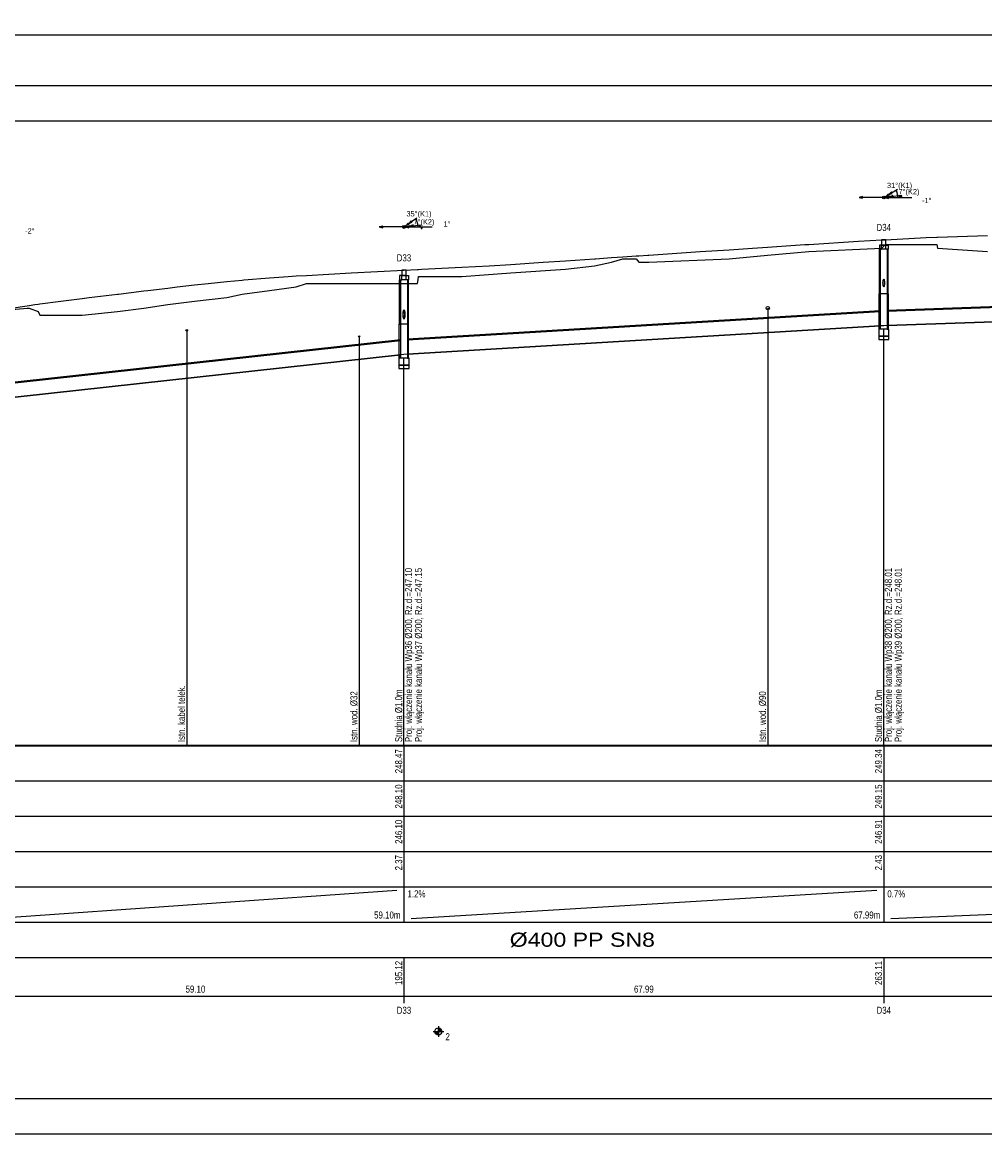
# Model space of a CAD drawing. Header units: metres. Extents: x 0 to 2625, y -705 to 306.
# Tile 6 of 34: x 596 to 869, y -360 to -45. Entities that reach past the tile are written whole.
import ezdxf
from ezdxf.enums import TextEntityAlignment as Align

# ---------------------------------------------------------------- set-up
doc = ezdxf.new("R2010")
doc.units = ezdxf.units.M
doc.header["$LTSCALE"] = 0.2
doc.layers.get('0').update_dxf_attribs({"color": 250, "linetype": 'CONTINUOUS'})
doc.layers.get('Defpoints').update_dxf_attribs({"linetype": 'CONTINUOUS'})
for name, color, linetype in [('Liczby', 7, 'CONTINUOUS'), ('Linie_opisowe', 7, 'CONTINUOUS'), ('Linie_tabeli', 7, 'CONTINUOUS'), ('Odcinki', 7, 'CONTINUOUS'), ('Opis_PZ', 7, 'CONTINUOUS'), ('Opis_uzbr_n', 7, 'CONTINUOUS'), ('Opis_wl', 7, 'CONTINUOUS'), ('Osie', 7, 'CONTINUOUS'), ('Teren_istn', 3, 'CONTINUOUS'), ('Teren_proj', 2, 'CONTINUOUS'), ('Uzbr_podz', 7, 'CONTINUOUS'), ('warstwa_nr_0', 8, 'CONTINUOUS'), ('Wezly', 7, 'CONTINUOUS'), ('Wymiary', 7, 'CONTINUOUS')]:
    doc.layers.add(name, color=color, linetype=linetype)
doc.styles.get("Standard").update_dxf_attribs({"font": 'arial.ttf'})
doc.dimstyles.new('ISO-25', dxfattribs={"dimtxt": 2.5, "dimasz": 2.5, "dimexe": 1.25, "dimexo": 0.625, "dimtad": 1, "dimdec": 4, "dimdsep": 46, "dimtxsty": 'Standard', "dimcen": 2.5, "dimadec": 0, "dimazin": 0, "dimtfac": 1, "dimtdec": 4, "dimtmove": 0, "dimatfit": 3, "dimfxl": 1, "dimtolj": 1, "dimtzin": 0, "dimarcsym": 0})

# ---------------------------------------------------------------- blocks, each defined once
blk = doc.blocks.new('*D4')
at = {"color": 0, "lineweight": -2, "transparency": 16777216}
for p, q in [((0, -61.93), (0, -46.83)), ((2218.36, -61.93), (2218.36, -46.83)), ((2.5, -48.08), (2215.86, -48.08))]:
    blk.add_line(p, q, dxfattribs=at)
at = {"color": 0, "transparency": 16777216}
for points in [[(2.5, -47.66), (2.5, -48.49), (0, -48.08)], [(2215.86, -47.66), (2215.86, -48.49), (2218.36, -48.08)]]:
    blk.add_solid(points, dxfattribs=at)
at = {"layer": 'Defpoints', "color": 0, "transparency": 16777216}
for p in [(2218.36, -48.08), (0, -62.56), (2218.36, -62.56)]:
    blk.add_point(p, dxfattribs=at)
at = {"color": 0, "transparency": 16777216, "insert": (1109.18, -46.17), "char_height": 2.5, "attachment_point": 5}
blk.add_mtext('\\A1;2218.356', dxfattribs=at)

msp = doc.modelspace()

# ---------------------------------------------------------------- linework, layer by layer
at = {"layer": 'Liczby'}
for p, q in [((712.325, -330.55751), (715.325, -330.55751)), ((712.8274, -330.62731), (714.8226, -330.48771)), ((712.8347, -330.69671), (714.8153, -330.41831)), ((712.8469, -330.76541), (714.8031, -330.34961)), ((712.8637, -330.83311), (714.7863, -330.28191)), ((712.8853, -330.89951), (714.7647, -330.21551)), ((712.9115, -330.96421), (714.7385, -330.15081)), ((712.9421, -331.02701), (714.7079, -330.08801)), ((712.977, -331.08741), (714.673, -330.02761)), ((713.016, -331.14531), (714.634, -329.96971)), ((713.059, -331.20031), (714.591, -329.91471)), ((713.1057, -331.25221), (714.5443, -329.86281)), ((713.1559, -331.30061), (714.4941, -329.81441)), ((713.2093, -331.34551), (714.4407, -329.76951)), ((713.2658, -331.38651), (714.3842, -329.72851)), ((713.325, -331.42351), (714.325, -329.69151)), ((713.3866, -331.45631), (714.2634, -329.65871)), ((713.4504, -331.48471), (714.1996, -329.63031)), ((713.516, -331.50861), (714.134, -329.60641)), ((713.5831, -331.52781), (714.0669, -329.58721)), ((713.6514, -331.54231), (713.9986, -329.57271)), ((713.7205, -331.55201), (713.9295, -329.56301)), ((713.7901, -331.55691), (713.8599, -329.55811)), ((713.825, -329.05751), (713.825, -332.05751))]:
    msp.add_line(p, q, dxfattribs=at)
msp.add_circle((713.825, -330.55751), 1, dxfattribs=at)
at = {"layer": 'Linie_opisowe'}
for p, q in [((807.165, -125.55451), (807.165, -249.55751)), ((642.505, -131.85051), (642.505, -249.55751)), ((691.385, -133.55751), (691.385, -249.55751))]:
    msp.add_line(p, q, dxfattribs=at)
at = {"layer": 'Linie_tabeli'}
for p, q in [((704.0737, -249.55751), (704.0737, -259.55751)), ((840.0445, -249.55751), (840.0445, -259.55751)), ((313.825, -259.55751), (1199.0459, -259.55751)), ((704.0737, -259.55751), (704.0737, -289.55751)), ((840.0445, -259.55751), (840.0445, -289.55751)), ((313.825, -269.55751), (1199.0459, -269.55751)), ((313.825, -279.55751), (1199.0459, -279.55751)), ((313.825, -289.55751), (1199.0459, -289.55751)), ((704.0737, -289.55751), (704.0737, -299.55751)), ((840.0445, -289.55751), (840.0445, -299.55751)), ((587.8668, -298.55751), (702.0737, -290.55751)), ((706.0737, -298.55751), (838.0445, -290.55751)), ((842.0445, -298.55751), (1025.3203, -290.55751)), ((313.825, -299.55751), (1199.0459, -299.55751)), ((313.825, -309.55751), (1199.0459, -309.55751)), ((704.0737, -309.55751), (704.0737, -322.55751)), ((840.0445, -309.55751), (840.0445, -322.55751)), ((313.825, -320.55751), (1199.0459, -320.55751))]:
    msp.add_line(p, q, dxfattribs=at)
msp.add_lwpolyline([(30, -349.55751), (2208.356, -349.55751), (2208.356, -72.55751), (30, -72.55751)], close=True, dxfattribs=at)
for points in [[(840.0445, -249.55751), (840.0445, -131.49851)], [(704.0737, -249.55751), (704.0737, -139.70681)]]:
    msp.add_lwpolyline(points, dxfattribs=at)
msp.add_lwpolyline([(313.825, -249.55751, 0.5, 0.5, 0), (1199.0459, -249.55751, 0.5, 0.5, 0)], format="xyseb", dxfattribs=at)
at = {"layer": 'Odcinki'}
for points in [[(841.0445, -126.40351), (912.5015, -123.90251), (912.5015, -123.70251), (841.0445, -126.20351)], [(705.0737, -134.53681), (839.0445, -126.49851), (839.0445, -126.29851), (705.0737, -134.33681)], [(841.0445, -130.40351), (912.5015, -127.90251), (912.5015, -128.10251), (841.0445, -130.60351)], [(705.0737, -138.53681), (839.0445, -130.49851), (839.0445, -130.69851), (705.0737, -138.73681)], [(586.8668, -147.48951), (703.0737, -134.70681), (703.0737, -134.50681), (586.8668, -147.28951)], [(586.8668, -151.48951), (703.0737, -138.70681), (703.0737, -138.90681), (586.8668, -151.68951)]]:
    msp.add_lwpolyline(points, close=True, dxfattribs=at)
at = {"layer": 'Opis_wl'}
for centre, major_axis in [((840.0445, -118.43851), (0, -1.1)), ((840.0445, -118.43851), (0, -1.1)), ((840.0445, -118.43851), (0, -1)), ((840.0445, -118.43851), (0, -1)), ((704.0737, -127.09681), (0, -1.1)), ((704.0737, -127.59681), (0, -1.1)), ((704.0737, -127.09681), (0, -1)), ((704.0737, -127.59681), (0, -1))]:
    msp.add_ellipse(centre, major_axis=major_axis, ratio=0.2, dxfattribs=at)
at = {"layer": 'Osie'}
for p, q in [((840.0445, -94.18371), (848.0445, -94.18371)), ((704.0737, -102.55751), (712.0737, -102.55751))]:
    msp.add_line(p, q, dxfattribs=at)
at = {"layer": 'Teren_istn'}
msp.add_lwpolyline([(586.4543, -126.55751), (597.2699, -125.55751), (597.8823, -125.55751), (600.4089, -126.55751), (600.8479, -127.55751), (612.9164, -127.55751), (622.8554, -126.55751), (630.3801, -125.55751), (637.1694, -124.55751), (644.7133, -123.55751), (653.8716, -122.55751), (658.2431, -121.55751), (665.9402, -120.55751), (673.4974, -119.55751), (676.4259, -118.55751), (704.0737, -118.55751), (707.9369, -118.55751), (708.1105, -117.55751), (708.1888, -116.55751), (720.4584, -116.55751), (734.3299, -115.55751), (749.8799, -114.55751), (758.0653, -113.55751), (762.9061, -112.55751), (766.1006, -111.55751), (769.8534, -111.55751), (770.6616, -112.55751), (773.4481, -112.55751), (796.2579, -111.55751), (807.1347, -110.55751), (818.8417, -109.55751), (839.5245, -108.55751), (840.0445, -108.03341), (840.5166, -107.55751), (855.1205, -107.55751), (855.2932, -108.55751), (869.4414, -109.55751)], dxfattribs=at)
at = {"layer": 'Teren_proj'}
msp.add_lwpolyline([(592.7733, -125.55751), (597.2699, -124.88391), (597.8823, -124.79221), (599.4488, -124.55751), (600.4089, -124.42791), (600.8479, -124.36871), (606.8575, -123.55751), (612.9164, -122.79851), (614.8404, -122.55751), (622.8554, -121.59381), (623.1572, -121.55751), (630.3801, -120.68961), (631.4795, -120.55751), (637.1694, -119.87381), (639.8019, -119.55751), (644.7133, -118.99601), (648.5495, -118.55751), (653.8716, -118.03251), (658.2431, -117.60121), (658.6861, -117.55751), (665.9402, -116.97891), (671.2232, -116.55751), (673.4974, -116.43021), (676.4259, -116.26621), (689.0853, -115.55751), (704.0737, -114.80871), (707.9369, -114.61581), (708.1105, -114.60711), (708.1888, -114.60321), (709.1031, -114.55751), (720.4584, -113.96381), (728.2309, -113.55751), (734.3299, -113.15761), (743.4834, -112.55751), (749.8799, -112.12661), (758.0653, -111.57531), (758.3289, -111.55751), (762.9061, -111.24921), (766.1006, -111.03401), (769.8534, -110.78121), (770.6616, -110.72681), (773.1745, -110.55751), (773.4481, -110.53911), (788.0201, -109.55751), (796.2579, -109.00261), (802.8657, -108.55751), (807.1347, -108.26991), (817.7112, -107.55751), (818.8417, -107.48291), (832.8569, -106.55751), (839.5245, -106.21071), (840.0445, -106.18371), (840.5166, -106.15911), (852.0841, -105.55751), (855.1205, -105.45021), (855.2932, -105.44411), (869.4414, -104.94401)], dxfattribs=at)
at = {"layer": 'Uzbr_podz'}
for centre, radius in [((807.165, -125.55451), 0.4725), ((807.165, -125.55451), 0.45), ((642.505, -131.85051), 0.25), ((691.385, -133.55751), 0.168), ((691.385, -133.55751), 0.16)]:
    msp.add_circle(centre, radius, dxfattribs=at)
at = {"layer": 'warstwa_nr_0'}
msp.add_lwpolyline([(0, -359.55751), (2218.356, -359.55751), (2218.356, -62.55751), (0, -62.55751)], close=True, dxfattribs=at)
at = {"layer": 'Wezly'}
for p, q in [((840.6445, -107.68371), (839.4445, -107.68371)), ((840.6445, -108.88371), (839.4445, -108.88371)), ((704.6737, -116.30871), (703.4737, -116.30871)), ((704.6737, -117.50871), (703.4737, -117.50871)), ((841.1645, -121.48371), (838.9245, -121.48371)), ((705.1937, -130.10871), (702.9537, -130.10871))]:
    msp.add_line(p, q, dxfattribs=at)
for points in [[(839.4205, -107.68371), (840.6685, -107.68371), (840.6685, -106.18371), (839.4205, -106.18371)], [(839.4445, -107.68371), (838.7945, -107.68371), (838.7945, -108.88371), (839.4445, -108.88371)], [(839.0445, -121.48371), (838.7945, -121.48371), (838.7945, -108.88371), (839.0445, -108.88371)], [(840.6445, -107.68371), (841.2945, -107.68371), (841.2945, -108.88371), (840.6445, -108.88371)], [(841.0445, -121.48371), (841.2945, -121.48371), (841.2945, -108.88371), (841.0445, -108.88371)], [(703.4737, -116.30871), (702.8237, -116.30871), (702.8237, -117.50871), (703.4737, -117.50871)], [(703.4497, -116.30871), (704.6977, -116.30871), (704.6977, -114.80871), (703.4497, -114.80871)], [(704.6737, -116.30871), (705.3237, -116.30871), (705.3237, -117.50871), (704.6737, -117.50871)], [(703.0737, -130.10871), (702.8237, -130.10871), (702.8237, -117.50871), (703.0737, -117.50871)], [(705.0737, -130.10871), (705.3237, -130.10871), (705.3237, -117.50871), (705.0737, -117.50871)], [(839.0445, -131.49851), (838.7245, -131.49851), (838.7245, -121.48371), (839.0445, -121.48371)], [(841.0445, -131.49851), (841.3645, -131.49851), (841.3645, -121.48371), (841.0445, -121.48371)], [(703.0737, -139.70681), (702.7537, -139.70681), (702.7537, -130.10871), (703.0737, -130.10871)], [(705.0737, -139.70681), (705.3937, -139.70681), (705.3937, -130.10871), (705.0737, -130.10871)], [(838.6045, -133.49851), (841.4845, -133.49851), (841.4845, -131.49851), (838.6045, -131.49851)], [(840.0445, -131.49851), (839.0445, -131.49851), (839.0445, -130.49851), (840.0445, -130.43851), (841.0445, -130.40351), (841.0445, -131.49851)], [(838.6045, -134.49851), (841.4845, -134.49851), (841.4845, -133.49851), (838.6045, -133.49851)], [(704.0737, -139.70681), (703.0737, -139.70681), (703.0737, -138.70681), (704.0737, -138.59681), (705.0737, -138.53681), (705.0737, -139.70681)], [(702.6337, -141.70681), (705.5137, -141.70681), (705.5137, -139.70681), (702.6337, -139.70681)], [(702.6337, -142.70681), (705.5137, -142.70681), (705.5137, -141.70681), (702.6337, -141.70681)]]:
    msp.add_lwpolyline(points, close=True, dxfattribs=at)
at = {"layer": 'Wymiary'}
for p, q in [((840.0445, -94.18371), (833.0445, -94.18371)), ((840.0445, -94.18371), (843.9151, -91.88841)), ((840.0445, -94.18371), (845.0077, -93.57781)), ((840.0445, -94.18371), (847.0442, -94.25221)), ((704.0737, -102.55751), (707.7572, -99.97251)), ((704.0737, -102.55751), (697.0737, -102.55751)), ((704.0737, -102.55751), (709.0357, -101.94211)), ((704.0737, -102.55751), (711.0734, -102.49101))]:
    msp.add_line(p, q, dxfattribs=at)
for points in [[(833.0445, -94.18371), (834.0104, -94.44251), (834.0104, -93.92491)], [(840.4445, -94.18761), (841.4078, -94.45591), (841.4129, -93.93821)], [(841.5067, -93.31661), (842.4696, -93.04651), (842.2055, -92.60121)], [(841.732, -93.97771), (842.7221, -94.11751), (842.6594, -93.60371)], [(843.485, -92.14341), (843.6201, -92.62481), (843.8427, -92.49281)], [(844.5113, -93.63841), (844.4414, -94.13351), (844.6983, -94.10211)], [(845.0443, -94.23261), (845.1784, -93.75101), (844.9196, -93.74841)], [(707.3479, -100.25971), (707.5194, -100.72941), (707.7313, -100.58071)], [(697.0737, -102.55751), (698.0397, -102.81631), (698.0397, -102.29871)], [(704.4737, -102.55371), (705.442, -102.80331), (705.4371, -102.28571)], [(705.4653, -101.58091), (706.4046, -101.23791), (706.1072, -100.81421)], [(705.7608, -102.34831), (706.7512, -102.48621), (706.6875, -101.97251)], [(708.5395, -102.00371), (708.4705, -102.49891), (708.7274, -102.46701)], [(709.0735, -102.51001), (708.9487, -102.99421), (709.2075, -102.99171)]]:
    msp.add_lwpolyline(points, close=True, dxfattribs=at)
for points in [[(844.0445, -94.18371), (844.0431, -94.07661), (844.0388, -93.96971), (844.0316, -93.86291), (844.0216, -93.75631), (844.0087, -93.65001), (843.993, -93.54411), (843.9745, -93.43871), (843.9532, -93.33381), (843.929, -93.22951), (843.9021, -93.12591), (843.8724, -93.02301), (843.84, -92.92101), (843.8048, -92.81991), (843.767, -92.71981), (843.7265, -92.62071), (843.6833, -92.52271), (843.6376, -92.42591), (843.5893, -92.33041), (843.5384, -92.23621), (843.485, -92.14341)], [(844.5445, -94.18371), (844.5442, -94.12901), (844.5432, -94.07441), (844.5415, -94.01971), (844.5392, -93.96511), (844.5362, -93.91051), (844.5326, -93.85601), (844.5282, -93.80151), (844.5233, -93.74711), (844.5176, -93.69271), (844.5113, -93.63841)], [(708.0737, -102.55751), (708.0719, -102.43511), (708.0662, -102.31291), (708.0569, -102.19091), (708.0438, -102.06921), (708.027, -101.94801), (708.0065, -101.82731), (707.9823, -101.70731), (707.9545, -101.58821), (707.923, -101.46991), (707.888, -101.35271), (707.8493, -101.23651), (707.8071, -101.12171), (707.7615, -101.00811), (707.7123, -100.89601), (707.6598, -100.78551), (707.6039, -100.67661), (707.5447, -100.56951), (707.4823, -100.46431), (707.4167, -100.36101), (707.3479, -100.25971)], [(708.5737, -102.55751), (708.5734, -102.50201), (708.5724, -102.44651), (708.5706, -102.39101), (708.5682, -102.33551), (708.5652, -102.28001), (708.5614, -102.22471), (708.557, -102.16931), (708.5518, -102.11401), (708.546, -102.05881), (708.5395, -102.00371)]]:
    msp.add_lwpolyline(points, dxfattribs=at)
for centre, radius in [((840.0445, -94.18371), 0.4), ((841.3347, -93.41861), 0.2), ((841.5335, -94.00191), 0.2), ((704.0737, -102.55751), 0.4), ((705.3015, -101.69581), 0.2), ((705.5623, -102.37291), 0.2)]:
    msp.add_circle(centre, radius, dxfattribs=at)

# ---------------------------------------------------------------- texts
at = {"layer": 'Liczby', "width": 0.8}
for s, height, p in [('31%%D(K1)', 1.5, (844.5172, -91.53131)), ('7%%D(K2)', 1.5, (847.1915, -93.31121)), ('-1%%D', 1.5, (852.2439, -95.80311)), ('35%%D(K1)', 1.5, (708.3302, -99.57041)), ('7%%D(K2)', 1.5, (709.7304, -101.85601)), ('-2%%D', 1.5, (598.0613, -104.42201)), ('1%%D', 1.5, (716.2732, -102.44161)), ('D34', 2, (840.0445, -103.68371)), ('D33', 2, (704.0737, -112.30871)), ('59.10', 2, (644.9702, -319.55751)), ('67.99', 2, (772.0591, -319.55751)), ('D33', 2, (704.0737, -325.55751)), ('D34', 2, (840.0445, -325.55751))]:
    msp.add_text(s, height=height, dxfattribs=at).set_placement(p, align=Align.CENTER)
for s, p in [('248.47', (703.5737, -250.55751)), ('249.34', (839.5445, -250.55751)), ('248.10', (703.5737, -260.55751)), ('249.15', (839.5445, -260.55751)), ('246.10', (703.5737, -270.55751)), ('246.91', (839.5445, -270.55751)), ('2.37', (703.5737, -280.55751)), ('2.43', (839.5445, -280.55751)), ('195.12', (703.5737, -310.55751)), ('263.11', (839.5445, -310.55751))]:
    msp.add_text(s, height=2, rotation=90, dxfattribs=at).set_placement(p, align=Align.RIGHT)
for s, p in [('1.2%', (705.0737, -292.55751)), ('0.7%', (841.0445, -292.55751)), ('2', (715.825, -333.05751))]:
    msp.add_text(s, height=2, dxfattribs=at).set_placement(p)
for s, p in [('59.10m', (703.0737, -298.55751)), ('67.99m', (839.0445, -298.55751))]:
    msp.add_text(s, height=2, dxfattribs=at).set_placement(p, align=Align.RIGHT)
at = {"layer": 'Liczby', "width": 1.172632}
msp.add_text('%%C400 PP SN8  ', height=4, dxfattribs=at).set_placement((734.0354, -306.55751), (778.8354, -306.55751), align=Align.FIT)
at = {"layer": 'Opis_PZ', "width": 0.8}
for p in [(703.5737, -248.55751), (839.5445, -248.55751)]:
    msp.add_text('Studnia %%C1.0m', height=2, rotation=90, dxfattribs=at).set_placement(p)
at = {"layer": 'Opis_uzbr_n', "width": 0.8}
for s, p in [('Istn. kabel telek.', (642.005, -248.55751)), ('Istn. wod. %%C32', (690.885, -248.55751)), ('Istn. wod. %%C90', (806.665, -248.55751))]:
    msp.add_text(s, height=2, rotation=90, dxfattribs=at).set_placement(p)
at = {"layer": 'Opis_wl', "width": 0.8}
for s, p in [('Proj. włączenie kanału Wp36 %%C200, Rz.d.=247.10', (706.3737, -248.55751)), ('Proj. włączenie kanału Wp37 %%C200, Rz.d.=247.15', (709.1737, -248.55751)), ('Proj. włączenie kanału Wp38 %%C200, Rz.d.=248.01', (842.3445, -248.55751)), ('Proj. włączenie kanału Wp39 %%C200, Rz.d.=248.01', (845.1445, -248.55751))]:
    msp.add_text(s, height=2, rotation=90, dxfattribs=at).set_placement(p)

# ---------------------------------------------------------------- dimensions: what is measured, and where the dimension line sits
dim = msp.add_linear_dim(base=(2218.356, -48.07596), p1=(0, -62.55751), p2=(2218.356, -62.55751), dimstyle='ISO-25')
dim.commit()
dim.dimension.update_dxf_attribs({"geometry": '*D4', "text_midpoint": (1109.178, -48.07596), "dimtype": 160})

doc.saveas('drawing.dxf')
